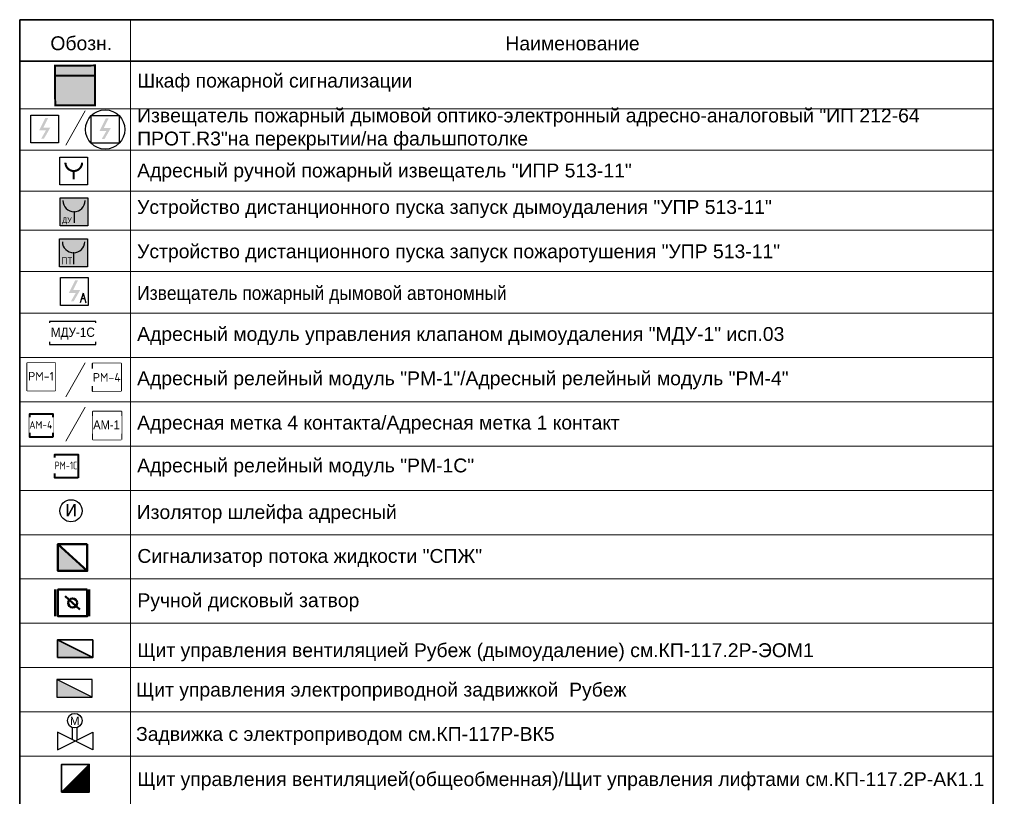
# Model space of a CAD drawing. Header units: millimetres. Extents: x 105028 to 874735, y -568483 to 191941.
# Tile 4 of 135: x 167667 to 185439, y 162658 to 176681. Entities that reach past the tile are written whole.
import ezdxf
from ezdxf.enums import TextEntityAlignment as Align

# ---------------------------------------------------------------- set-up
doc = ezdxf.new("R2010")
doc.units = ezdxf.units.MM
doc.set_wipeout_variables(frame=1)
doc.linetypes.add('ADSK_Осевая', pattern=[30, 12, -6, 6, -6])
for name, color, linetype in [('-SBugo-ПС-Извещатели', 1, 'Continuous'), ('-АТ-Позиция', 7, 'Continuous'), ('АПС', 5, 'Continuous'), ('АПС_AK', 6, 'Continuous'), ('АПС_Оборудование', 1, 'Continuous'), ('ПС', 1, 'Continuous'), ('СС_ШКАФ', 1, 'Continuous'), ('УГО АПС и АПЗ$0$_АПС_Текст', 7, 'Continuous')]:
    doc.layers.add(name, color=color, linetype=linetype)
for name, color, linetype, lineweight in [('_АПС', 7, 'Continuous', 30), ('_АПС_Оборудование', 1, 'Continuous', 30), ('AK_Equipment', 152, 'Continuous', 35), ('CP_ЭЛ_Сила СПЗ_Оборудование', 32, 'Continuous', 35), ('RC-Извещатели_пожарные', 1, 'Continuous', 30), ('Графика', 253, 'Continuous', 20), ('СОУЭ', 1, 'Continuous', 30), ('УГО АПС и АПЗ$0$_АПС_Оборудование', 1, 'Continuous', 30), ('УГО АПС и АПЗ$0$АПС', 1, 'Continuous', 50), ('УГО АПС и АПЗ$0$СС-011-ПОЖ-СИГНАЛИЗАЦИЯ', 1, 'Continuous', 30)]:
    doc.layers.add(name, color=color, linetype=linetype, lineweight=lineweight)
doc.styles.add('Arial', font='arial.ttf', dxfattribs={"width": 0.9, "height": 700})
doc.styles.add('Arial_2', font='arial.ttf', dxfattribs={"width": 0.9, "height": 400})
doc.styles.add('ISOCPEUR', font='isocpeur.ttf', dxfattribs={"height": 300})
doc.styles.add('SB', font='mipgost.shx')
doc.styles.get("Standard").update_dxf_attribs({"font": 'isocpeur.ttf', "width": 0.9})
doc.styles.add('УГО АПС и АПЗ$0$Standard', font='arial.ttf')

# ---------------------------------------------------------------- blocks, each defined once
blk = doc.blocks.new('УГО АПС и АПЗ$0$РМ-4')
at = {"layer": 'УГО АПС и АПЗ$0$_АПС_Оборудование', "lineweight": 40, "ltscale": 100}
blk.add_lwpolyline([(420, -193), (0, -193), (0, 227), (420, 227)], close=True, dxfattribs=at)
blk.add_wipeout([(0, 227), (420, 227), (420, -193), (0, -193)])
at = {"layer": 'УГО АПС и АПЗ$0$_АПС_Оборудование', "ltscale": 100, "insert": (22, 81), "char_height": 130, "attachment_point": 1, "style": 'ISOCPEUR', "bg_fill": 2}
blk.add_mtext_dynamic_manual_height_columns('\\pxi-0.17961;РМ-4', width=259.74, gutter_width=125000, heights=[0], dxfattribs=at)
blk = doc.blocks.new('УГО АПС и АПЗ$0$РМ-1')
at = {"layer": 'УГО АПС и АПЗ$0$АПС', "color": 1, "lineweight": 30, "ltscale": 100}
blk.add_lwpolyline([(-210, 420), (210, 420), (210, 0), (-210, 0)], close=True, dxfattribs=at)
at = {"layer": 'УГО АПС и АПЗ$0$СС-011-ПОЖ-СИГНАЛИЗАЦИЯ', "color": 1, "lineweight": 30}
blk.add_lwpolyline([(-210, 420), (210, 420), (210, 0), (-210, 0)], close=True, dxfattribs=at)
at = {"color": 1}
blk.add_wipeout([(-210, 420), (210, 420), (210, 0), (-210, 0), (-210, 0)], dxfattribs=at)
at = {"color": 1, "lineweight": 30, "style": 'ISOCPEUR'}
blk.add_text('РМ-1', height=130, dxfattribs=at).set_placement((-4, 219), align=Align.MIDDLE_CENTER)
blk = doc.blocks.new('УГО АПС и АПЗ$0$A$C0ED213A1')
blk.add_wipeout([(-200, 0), (0, -200), (200, 0), (0, 200)])
blk.add_circle((0, 0), 200)
at = {"layer": 'УГО АПС и АПЗ$0$СС-011-ПОЖ-СИГНАЛИЗАЦИЯ', "color": 1, "style": 'УГО АПС и АПЗ$0$Standard'}
blk.add_text('и', height=286, dxfattribs=at).set_placement((-108, -98))
blk = doc.blocks.new('*U334')
h = blk.add_hatch(color=1)
h.dxf.hatch_style = 1
h.paths.add_polyline_path([(2, 1.5), (-2, 1.5), (-2, -1.322), (2, -1.322)])
h.paths.add_polyline_path([(2, -1.322), (-2, -1.322), (-2, -2.5), (2, -2.5)])
at = {"color": 7, "const_width": 0.2}
for points in [[(-2, -2.5), (-2, 1.5), (2, 1.5), (2, -2.5), (-2, -2.5)], [(-2, -1.322), (-2, -1.322)], [(2, -1.481), (-2, -1.481)]]:
    blk.add_lwpolyline(points, dxfattribs=at)
blk = doc.blocks.new('ам-4')
blk.add_wipeout([(-197, 213), (223, 213), (223, -207), (-197, -207)]).dxf.layer = 'АПС_Оборудование'
at = {"layer": '_АПС_Оборудование', "lineweight": 40, "ltscale": 100}
blk.add_lwpolyline([(223, -207), (-197, -207), (-197, 213), (223, 213)], close=True, dxfattribs=at)
at = {"layer": '_АПС_Оборудование', "ltscale": 100, "insert": (15, 13), "char_height": 138.6, "attachment_point": 5, "style": 'Arial', "bg_fill": 2}
blk.add_mtext_dynamic_manual_height_columns('\\pxi-0.17961;{\\fISOCPEUR|b0|i0|c204|p34;\\W0.9;АМ\\fISOCPEUR|b0|i0|c0|p34;-4}', width=300, gutter_width=144375, heights=[0], dxfattribs=at)
blk = doc.blocks.new('ЭДУ-513-3АМ (ПТ)')
at = {"layer": '-SBugo-ПС-Извещатели'}
h = blk.add_hatch(color=40, dxfattribs=at)
h.dxf.hatch_style = 1
h.paths.add_polyline_path([(2, 2), (-2, 2), (-2, -2), (2, -2)])
at = {"layer": '-SBugo-ПС-Извещатели', "color": 0, "linetype": 'ByBlock', "lineweight": -2}
blk.add_line((0, 0), (0, -1.6), dxfattribs=at)
blk.add_lwpolyline([(-2, 2), (2, 2), (2, -2), (-2, -2)], close=True, dxfattribs=at)
blk.add_arc((0, 1.6), 1.6, 180, 0, dxfattribs=at)
at = {"layer": '-SBugo-ПС-Извещатели', "color": 0, "linetype": 'ByBlock', "lineweight": -2, "ltscale": 100}
blk.add_point((0, 0), dxfattribs=at)
at = {"insert": (-1.77, -0.64), "char_height": 1, "attachment_point": 1, "style": 'ISOCPEUR'}
blk.add_mtext_dynamic_manual_height_columns('ПТ', width=2, gutter_width=2, heights=[0], dxfattribs=at)
blk = doc.blocks.new('Ящик управления')
h = blk.add_hatch()
h.set_pattern_fill('LINE', color=256, angle=45)
h.set_pattern_definition([(45, (-74850, -27250), (-2.24506403, 2.24506403), [])])
h.paths.add_polyline_path([(-250, -250), (250, -250), (250, 250)])
blk.add_lwpolyline([(-250, -250), (250, -250), (250, 250), (-250, 250)], close=True)
blk.add_lwpolyline([(-250, -250), (250, 250)])
at = {"style": 'Arial', "flags": 12}
blk.add_attdef('CSHU_MARK', text='', height=250, dxfattribs=at).set_placement((0, 500), align=Align.MIDDLE_CENTER)
blk = doc.blocks.new('RC-UGO-IDTA-PP-02')
at = {"layer": 'RC-Извещатели_пожарные', "style": 'ISOCPEUR'}
blk.add_attdef('PSTN', text='', height=2.5, dxfattribs=at).set_placement((5.33, 2.66), align=Align.BOTTOM_CENTER)
blk.add_wipeout([(2.5, 2.5), (2.5, -2.5), (-2.5, -2.5), (-2.5, 2.5)]).dxf.layer = 'RC-Извещатели_пожарные'
blk.add_wipeout([(-2.5, -2.5), (-2.5, 2.5), (2.5, 2.5), (2.5, -2.5)]).dxf.layer = 'RC-Извещатели_пожарные'
at = {"layer": 'RC-Извещатели_пожарные'}
blk.add_hatch(color=256, dxfattribs=at).paths.add_polyline_path([(1.02, 0.25), (-0.13, -1.75), (-0.63, -1.75), (0.23, -0.25), (-1, -0.25), (0.13, 2), (0.63, 2), (-0.25, 0.25)])
at = {"layer": 'RC-Извещатели_пожарные', "ltscale": 30}
for p, q in [((-2.5, 2.5), (2.5, 2.5)), ((-2.5, -2.5), (-2.5, 2.5)), ((2.5, 2.5), (2.5, -2.5)), ((2.5, -2.5), (-2.5, -2.5))]:
    blk.add_line(p, q, dxfattribs=at)
at = {"layer": 'RC-Извещатели_пожарные'}
blk.add_circle((0, 0), 3.54, dxfattribs=at)
blk = doc.blocks.new('*U332')
blk.add_wipeout([(2.5, 2.5), (2.5, -2.5), (-2.5, -2.5), (-2.5, 2.5)]).dxf.layer = 'RC-Извещатели_пожарные'
blk.add_wipeout([(-2.5, -2.5), (-2.5, 2.5), (2.5, 2.5), (2.5, -2.5)]).dxf.layer = 'RC-Извещатели_пожарные'
at = {"layer": 'RC-Извещатели_пожарные'}
blk.add_hatch(color=256, dxfattribs=at).paths.add_polyline_path([(1.02, 0.25), (-0.13, -1.75), (-0.63, -1.75), (0.23, -0.25), (-1, -0.25), (0.13, 2), (0.63, 2), (-0.25, 0.25)])
at = {"layer": 'RC-Извещатели_пожарные', "ltscale": 30}
for p, q in [((-2.5, 2.5), (2.5, 2.5)), ((-2.5, -2.5), (-2.5, 2.5)), ((2.5, 2.5), (2.5, -2.5)), ((2.5, -2.5), (-2.5, -2.5))]:
    blk.add_line(p, q, dxfattribs=at)
at = {"layer": 'RC-Извещатели_пожарные', "ltscale": 100}
for q in [(1.01, -2.05), (2.08, -2.05)]:
    blk.add_line((1.55, -0.3), q, dxfattribs=at)
at = {"layer": 'RC-Извещатели_пожарные'}
blk.add_line((1.86, -1.31), (1.24, -1.31), dxfattribs=at)
at = {"layer": 'RC-Извещатели_пожарные', "style": 'ISOCPEUR'}
blk.add_attdef('PSTN', text='', height=2.5, dxfattribs=at).set_placement((5.24, 2.5), align=Align.BOTTOM_CENTER)
blk = doc.blocks.new('RC-UGO-IRA-01')
blk.add_wipeout([(2.5, 2.5), (2.5, -2.5), (-2.5, -2.5), (-2.5, 2.5)]).dxf.layer = 'RC-Извещатели_пожарные'
blk.add_wipeout([(-2.5, -2.5), (-2.5, 2.5), (2.5, 2.5), (2.5, -2.5)]).dxf.layer = 'RC-Извещатели_пожарные'
at = {"layer": 'RC-Извещатели_пожарные', "ltscale": 30}
blk.add_lwpolyline([(2.5, 2.5), (2.5, -2.5), (-2.5, -2.5), (-2.5, 2.5)], close=True, dxfattribs=at)
at = {"layer": 'RC-Извещатели_пожарные', "ltscale": 30, "const_width": 0.375}
blk.add_lwpolyline([(-1.5, 1.5, 1), (1.5, 1.5, 1)], format="xyb", dxfattribs=at)
blk.add_lwpolyline([(0, 0), (0, -1.5)], dxfattribs=at)
at = {"layer": 'RC-Извещатели_пожарные'}
blk.add_attdef('PSTN', text='', height=1.5, dxfattribs=at).set_placement((2.5, 2.5), align=Align.BOTTOM_CENTER)
blk = doc.blocks.new('ИП 212-64 прот.R3')
blk.add_wipeout([(2.5, 2.5), (2.5, -2.5), (-2.5, -2.5), (-2.5, 2.5)]).dxf.layer = 'RC-Извещатели_пожарные'
blk.add_wipeout([(-2.5, -2.5), (-2.5, 2.5), (2.5, 2.5), (2.5, -2.5)]).dxf.layer = 'RC-Извещатели_пожарные'
at = {"layer": 'RC-Извещатели_пожарные'}
blk.add_hatch(color=256, dxfattribs=at).paths.add_polyline_path([(1.02, 0.25), (-0.13, -1.75), (-0.63, -1.75), (0.23, -0.25), (-1, -0.25), (0.13, 2), (0.63, 2), (-0.25, 0.25)])
at = {"layer": 'RC-Извещатели_пожарные', "ltscale": 30}
for p, q in [((-2.5, 2.5), (2.5, 2.5)), ((-2.5, -2.5), (-2.5, 2.5)), ((2.5, 2.5), (2.5, -2.5)), ((2.5, -2.5), (-2.5, -2.5))]:
    blk.add_line(p, q, dxfattribs=at)
blk = doc.blocks.new('РМ-1С')
blk.add_wipeout([(0, 420), (420, 420), (420, 0), (0, 0), (0, 407)])
at = {"layer": '_АПС_Оборудование', "lineweight": 40, "ltscale": 100}
blk.add_lwpolyline([(420, 0), (0, 0), (0, 420), (420, 420)], close=True, dxfattribs=at)
at = {"layer": '_АПС_Оборудование', "ltscale": 100, "insert": (20, 295), "char_height": 140, "attachment_point": 1, "style": 'Arial', "bg_fill": 2}
blk.add_mtext_dynamic_manual_height_columns('\\pxi-0.17961;{\\fISOCPEUR|b0|i0|c0|p34;\\W0.8;P\\fISOCPEUR|b0|i0|c204|p34;М\\fISOCPEUR|b0|i0|c0|p34;-1\\fISOCPEUR|b0|i0|c204|p34;С}', width=259.74, gutter_width=125000, heights=[0], dxfattribs=at)
blk = doc.blocks.new('ЭДУ-513-3АМ (ДУ)')
at = {"layer": '-SBugo-ПС-Извещатели'}
h = blk.add_hatch(color=30, dxfattribs=at)
h.dxf.hatch_style = 1
h.paths.add_polyline_path([(2, 2), (-2, 2), (-2, -2), (2, -2)])
at = {"layer": '-SBugo-ПС-Извещатели', "color": 0, "linetype": 'ByBlock', "lineweight": -2}
blk.add_line((0, 0), (0, -1.6), dxfattribs=at)
blk.add_lwpolyline([(-2, 2), (2, 2), (2, -2), (-2, -2)], close=True, dxfattribs=at)
blk.add_arc((0, 1.6), 1.6, 180, 0, dxfattribs=at)
at = {"layer": '-SBugo-ПС-Извещатели', "color": 0, "linetype": 'ByBlock', "lineweight": -2, "ltscale": 100}
blk.add_point((0, 0), dxfattribs=at)
at = {"layer": '-SBugo-ПС-Извещатели', "ltscale": 100, "style": 'SB'}
blk.add_attdef('НАИМЕНОВАНИЕ', (-1.69, -1.56), '', height=0.25, dxfattribs=at)
at = {"layer": '-АТ-Позиция', "color": 0, "ltscale": 100, "style": 'SB'}
blk.add_attdef('ШЛЕЙФ', text='', height=2.2, dxfattribs=at).set_placement((2.5, 2), align=Align.BOTTOM_LEFT)
blk = doc.blocks.new('АМ-1')
at = {"layer": '_АПС_Оборудование', "lineweight": 40, "ltscale": 100}
blk.add_lwpolyline([(508, 0), (0, 0), (0, 508), (508, 508)], close=True, dxfattribs=at)
blk.add_wipeout([(0, 508), (508, 508), (508, 0), (0, 0)]).dxf.layer = 'АПС_Оборудование'
at = {"layer": '_АПС_Оборудование', "ltscale": 100, "insert": (256, 267), "char_height": 160, "attachment_point": 5, "style": 'Arial', "bg_fill": 2}
blk.add_mtext_dynamic_manual_height_columns('\\pxi-0.17961;АМ-1', width=363, gutter_width=174694, heights=[0], dxfattribs=at)
blk = doc.blocks.new('A$C6953889d')
at = {"color": 1}
for points in [[(270, 185), (270, 403)], [(355, 177), (355, 403)], [(0, 320), (0, 0), (640, 320), (640, 0), (0, 320)]]:
    blk.add_lwpolyline(points, dxfattribs=at)
blk.add_circle((312, 530), 132, dxfattribs=at)
at = {"layer": 'УГО АПС и АПЗ$0$_АПС_Текст', "color": 1, "lineweight": 15, "style": 'Arial'}
blk.add_text('М', height=150, dxfattribs=at).set_placement((224, 452))
blk = doc.blocks.new('*U338')
blk.add_hatch(color=256).paths.add_polyline_path([(0, 5), (0, 0), (10, 0)])
blk.add_line((10, 0), (0, 5))
blk.add_lwpolyline([(0, 0), (10, 0), (10, 5), (0, 5)], close=True)
at = {"style": 'Arial', "width": 0.6, "flags": 4}
blk.add_attdef('ЩИТ', (10, 5), '', height=2.5, dxfattribs=at)
blk = doc.blocks.new('_МДУ')
at = {"color": 1}
blk.add_wipeout([(-350, 175), (350, 175), (350, -175), (-350, -175)], dxfattribs=at)
at = {"layer": 'АПС', "color": 1, "lineweight": 30, "ltscale": 200}
blk.add_lwpolyline([(350, 175), (-350, 175), (-350, -175), (350, -175)], close=True, dxfattribs=at)
at = {"layer": 'АПС', "color": 0, "lineweight": 30, "ltscale": 200, "insert": (3, -9), "char_height": 140, "width": 668.29, "attachment_point": 5, "style": 'Arial_2', "bg_fill": 2}
blk.add_mtext('МДУ-1С', dxfattribs=at)

msp = doc.modelspace()

# ---------------------------------------------------------------- hatches: boundary and pattern name
at = {"layer": 'Графика', "lineweight": 50}
msp.add_hatch(color=1, dxfattribs=at).paths.add_polyline_path([(168886, 166728), (168356, 167211), (168356, 166728)])

# ---------------------------------------------------------------- linework, layer by layer
at = {"color": 7, "lineweight": 35, "ltscale": 20}
for p, q in [((167667, 176681), (167667, 172779)), ((167667, 176681), (185240, 176681)), ((185240, 176681), (185240, 149142)), ((167667, 175934), (185240, 175934)), ((167667, 172779), (167667, 149142))]:
    msp.add_line(p, q, dxfattribs=at)
at = {"color": 7, "lineweight": 15}
for p, q in [((169667, 176681), (169667, 172779)), ((167667, 175072), (185240, 175068)), ((167667, 175071), (185240, 175071)), ((167667, 175071), (185240, 175071)), ((167667, 174329), (185240, 174325)), ((167667, 174328), (185240, 174328)), ((167667, 174328), (185240, 174328)), ((167667, 173582), (185240, 173578)), ((167667, 173582), (185240, 173582)), ((167667, 173582), (185240, 173582)), ((167667, 172882), (185240, 172882)), ((167667, 172882), (185240, 172882)), ((167667, 172882), (185240, 172882)), ((167667, 172882), (185240, 172882)), ((167667, 172882), (185240, 172882)), ((167667, 172882), (185240, 172882)), ((167667, 172135), (185240, 172131)), ((167667, 172135), (185240, 172135)), ((167667, 172135), (185240, 172135)), ((167667, 171382), (185240, 171382)), ((167667, 170582), (185240, 170582)), ((167667, 169782), (185240, 169782)), ((167667, 168982), (185240, 168982)), ((167667, 168982), (185240, 168982)), ((167667, 168982), (185240, 168982)), ((167667, 168182), (185240, 168182)), ((167667, 167382), (185240, 167382)), ((167667, 167382), (185240, 167382)), ((167667, 166582), (185240, 166582)), ((167667, 165782), (185240, 165782)), ((167667, 164982), (185240, 164982)), ((167667, 164182), (185240, 164182)), ((167667, 163382), (185240, 163382)), ((167667, 163382), (185240, 163382)), ((167667, 163382), (185240, 163382)), ((167667, 163382), (185240, 163382))]:
    msp.add_line(p, q, dxfattribs=at)
at = {"color": 7, "lineweight": 15, "ltscale": 20}
msp.add_line((167667, 171079), (167667, 164679), dxfattribs=at)
msp.add_lwpolyline([(167667, 175934), (169667, 175934)])
at = {"layer": 'Графика', "color": 1, "lineweight": 50}
for p, q in [((168356, 167211), (168886, 166728)), ((168308, 166392), (168308, 165909)), ((168924, 166392), (168924, 165909)), ((168488, 166271), (168753, 166030))]:
    msp.add_line(p, q, dxfattribs=at)
for points in [[(168886, 167211), (168886, 166728), (168356, 166728), (168356, 167211)], [(168886, 166392), (168886, 165909), (168356, 165909), (168356, 166392)]]:
    msp.add_lwpolyline(points, close=True, dxfattribs=at)
msp.add_circle((168621, 166151), 81.3, dxfattribs=at)
at = {"layer": 'УГО АПС и АПЗ$0$_АПС_Оборудование', "color": 7, "lineweight": 15}
for points in [[(168849, 170486), (168502, 169869)], [(168849, 169686), (168502, 169069)]]:
    msp.add_lwpolyline(points, dxfattribs=at)
at = {"layer": 'УГО АПС и АПЗ$0$_АПС_Текст', "color": 7, "lineweight": 15}
for p, q in [((169667, 174279), (169667, 149142)), ((169667, 171079), (169667, 164679))]:
    msp.add_line(p, q, dxfattribs=at)

# ---------------------------------------------------------------- block references
at = {"layer": '-SBugo-ПС-Извещатели'}
ref = msp.add_blockref('ЭДУ-513-3АМ (ДУ)', (168648, 173212), dxfattribs=dict(at, xscale=126, yscale=126, zscale=126))
ref.add_attrib('НАИМЕНОВАНИЕ', 'ДУ', (168435, 173016), dxfattribs={"ltscale": 100, "height": 94.5, "style": 'Arial'})
for name, p in [('АМ-1', (168992, 169098)), ('A$C6953889d', (168350, 163494))]:
    msp.add_blockref(name, p)
at = {"layer": '_АПС_Оборудование', "color": 0, "lineweight": 30, "xscale": 1.2, "yscale": 1.2, "zscale": 1.2}
msp.add_blockref('_МДУ', (168623, 171024), dxfattribs=at)
at = {"layer": '_АПС_Оборудование'}
msp.add_blockref('ам-4', (168045, 169351), dxfattribs=at)
at = {"layer": '_АПС_Оборудование', "color": 1, "linetype": 'ADSK_Осевая'}
msp.add_blockref('РМ-1С', (168301, 168407), dxfattribs=at)
at = {"layer": 'AK_Equipment', "lineweight": 15, "rotation": 3.000451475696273e-06}
msp.add_blockref('Ящик управления', (168672, 162984), dxfattribs=at)
at = {"layer": 'CP_ЭЛ_Сила СПЗ_Оборудование', "ltscale": 25, "xscale": 64, "yscale": 64, "zscale": 64}
msp.add_blockref('*U338', (168347, 165163), dxfattribs=at)
at = {"layer": 'RC-Извещатели_пожарные', "xscale": 99.99999999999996, "yscale": 99.99999999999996, "zscale": 99.99999999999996, "rotation": 359.9525678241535}
msp.add_blockref('RC-UGO-IRA-01', (168643, 173949), dxfattribs=at)
at = {"layer": 'RC-Извещатели_пожарные', "xscale": 100, "yscale": 100, "zscale": 100}
msp.add_blockref('*U332', (168656, 171773), dxfattribs=at)
at = {"layer": 'АПС_AK', "color": 6, "ltscale": 25, "xscale": 64, "yscale": 64, "zscale": 64}
msp.add_blockref('*U338', (168338, 164445), dxfattribs=at)
at = {"layer": 'ПС', "xscale": 126, "yscale": 126, "zscale": 126}
msp.add_blockref('ЭДУ-513-3АМ (ПТ)', (168640, 172471), dxfattribs=at)
at = {"layer": 'СОУЭ', "color": 6, "xscale": 100, "yscale": 100, "zscale": 100}
msp.add_blockref('ИП 212-64 прот.R3', (168119, 174709), dxfattribs=at)
at = {"layer": 'СС_ШКАФ', "xscale": 180.0000000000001, "yscale": 180.0000000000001, "zscale": 180.0000000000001, "rotation": 180.1907438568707}
msp.add_blockref('*U334', (168667, 175403), dxfattribs=at)
at = {"layer": 'УГО АПС и АПЗ$0$_АПС_Оборудование', "lineweight": 15, "xscale": 1.2, "yscale": 1.2, "zscale": 1.2}
msp.add_blockref('УГО АПС и АПЗ$0$РМ-1', (168057, 169980), dxfattribs=at)
at = {"layer": 'УГО АПС и АПЗ$0$_АПС_Оборудование', "color": 1, "lineweight": 15, "xscale": 1.2, "yscale": 1.2, "zscale": 1.2}
msp.add_blockref('УГО АПС и АПЗ$0$РМ-4', (168989, 170203), dxfattribs=at)
at = {"layer": 'УГО АПС и АПЗ$0$_АПС_Оборудование'}
msp.add_blockref('УГО АПС и АПЗ$0$A$C0ED213A1', (168593, 167813), dxfattribs=at)

# ---------------------------------------------------------------- texts
at = {"layer": '_АПС', "color": 7, "lineweight": 15, "insert": (169792, 175544), "char_height": 250, "width": 15564.68, "attachment_point": 4, "style": 'Arial'}
msp.add_mtext('{\\W1;Шкаф пожарной сигнализации}', dxfattribs=at)
at = {"layer": 'УГО АПС и АПЗ$0$_АПС_Текст', "color": 7, "lineweight": 15, "style": 'Arial'}
for s, p in [('Обозн.', (168221, 176131)), ('Наименование', (176433, 176128)), ('Адресный ручной пожарный извещатель "ИПР 513-11"', (169787, 173833)), ('Адресный модуль управления клапаном дымоудаления "МДУ-1" исп.03', (169787, 170881)), ('Адресный релейный модуль "РМ-1"/Адресный релейный модуль "РМ-4"', (169787, 170081)), ('Адресная метка 4 контакта/Адресная метка 1 контакт', (169787, 169281)), ('Адресный релейный модуль "РМ-1C"', (169787, 168507)), ('Изолятор шлейфа адресный', (169779, 167665)), ('Сигнализатор потока жидкости "СПЖ" ', (169792, 166873)), ('Ручной дисковый затвор ', (169792, 166073)), ('Щит управления вентиляцией Рубеж (дымоудаление) см.КП-117.2Р-ЭОМ1', (169792, 165171)), ('Щит управления электроприводной задвижкой  Рубеж ', (169768, 164459)), ('Задвижка с электроприводом см.КП-117Р-ВК5', (169768, 163659)), ('Щит управления вентиляцией(общеобменная)/Щит управления лифтами см.КП-117.2Р-АК1.1', (169792, 162843))]:
    msp.add_text(s, height=250, dxfattribs=at).set_placement(p)
at = {"layer": 'УГО АПС и АПЗ$0$_АПС_Текст', "color": 7, "lineweight": 15, "char_height": 250, "width": 15564.68, "attachment_point": 4, "style": 'Arial'}
for s, insert in [('{\\W1;Извещатель пожарный дымовой оптико-электронный адресно-аналоговый "ИП 212-64 ПРОТ.R3"на перекрытии/на фальшпотолке}', (169787, 174706)), ('{\\W1;Устройство дистанционного пуска запуск дымоудаления "УПР 513-11" }', (169787, 173261)), ('{\\W1;Устройство дистанционного пуска запуск пожаротушения "УПР 513-11" }', (169787, 172461)), ('{\\C0;Извещатель пожарный дымовой автономный}', (169787, 171708))]:
    msp.add_mtext(s, dxfattribs=dict(at, insert=insert))

# ---------------------------------------------------------------- next in the draw order: block references
at = {"layer": 'RC-Извещатели_пожарные', "xscale": 100, "yscale": 100, "zscale": 100}
msp.add_blockref('RC-UGO-IDTA-PP-02', (169210, 174699, 0), dxfattribs=at)

# ---------------------------------------------------------------- next in the draw order: linework, layer by layer
at = {"layer": 'УГО АПС и АПЗ$0$_АПС_Оборудование', "color": 7, "lineweight": 15}
msp.add_lwpolyline([(168849, 175033), (168503, 174417)], dxfattribs=at)

doc.saveas('drawing.dxf')
